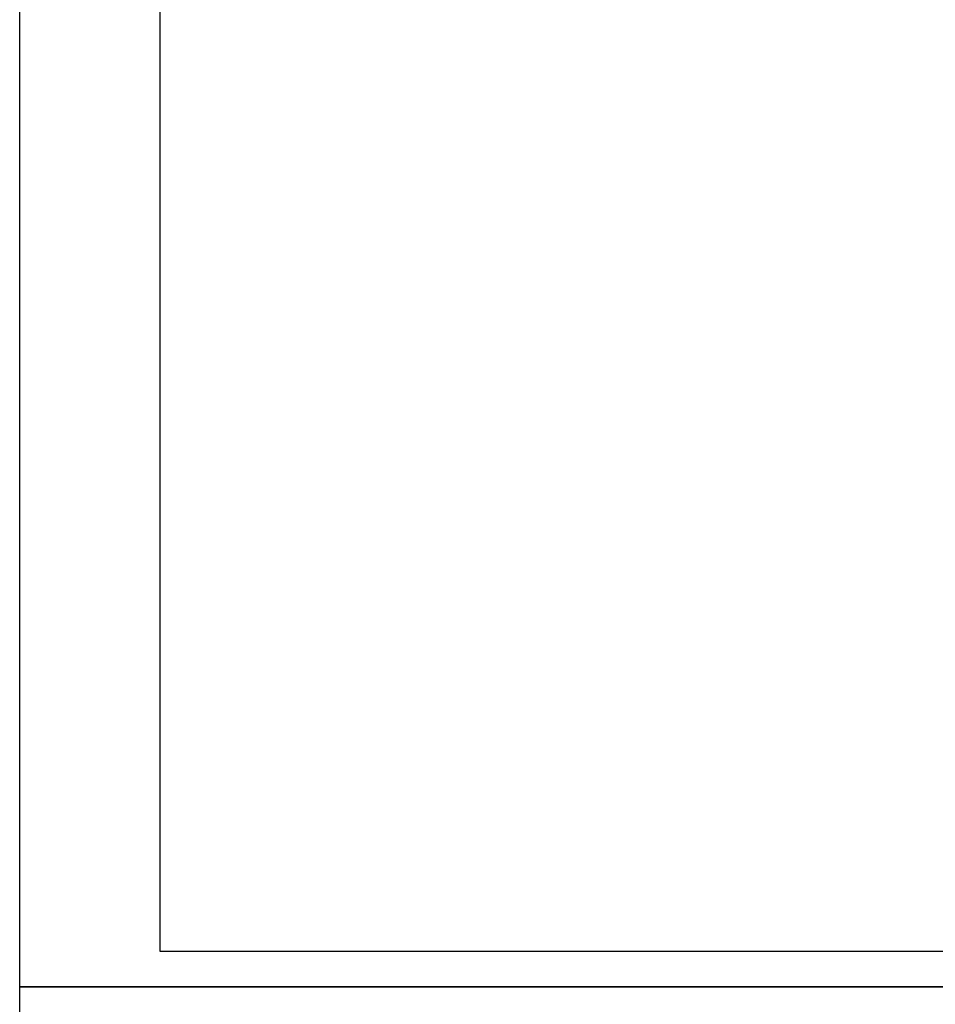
# Model space of a CAD drawing. Header units: inches. Extents: x 8001 to 766003, y -84601 to 563258.
# Tile 61 of 169: x 189106 to 202147, y 336723 to 350744. Entities that reach past the tile are written whole.
import ezdxf

# ---------------------------------------------------------------- set-up
doc = ezdxf.new("R2010")
doc.units = ezdxf.units.IN
doc.header["$MEASUREMENT"] = 0

msp = doc.modelspace()

# ---------------------------------------------------------------- linework, layer by layer
for points in [[(189105.7695652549, 406372.808490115), (289105.7695652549, 406372.808490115), (289105.7695652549, 336972.808490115), (189105.7695652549, 336972.808490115)], [(191105.7695652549, 405872.808490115), (288605.7695652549, 405872.808490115), (288605.7695652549, 337472.808490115), (191105.7695652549, 337472.808490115)], [(189105.7695652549, 336972.808490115), (289105.7695652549, 336972.808490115), (289105.7695652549, 267572.808490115), (189105.7695652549, 267572.808490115)]]:
    msp.add_lwpolyline(points, close=True)

doc.saveas('drawing.dxf')
